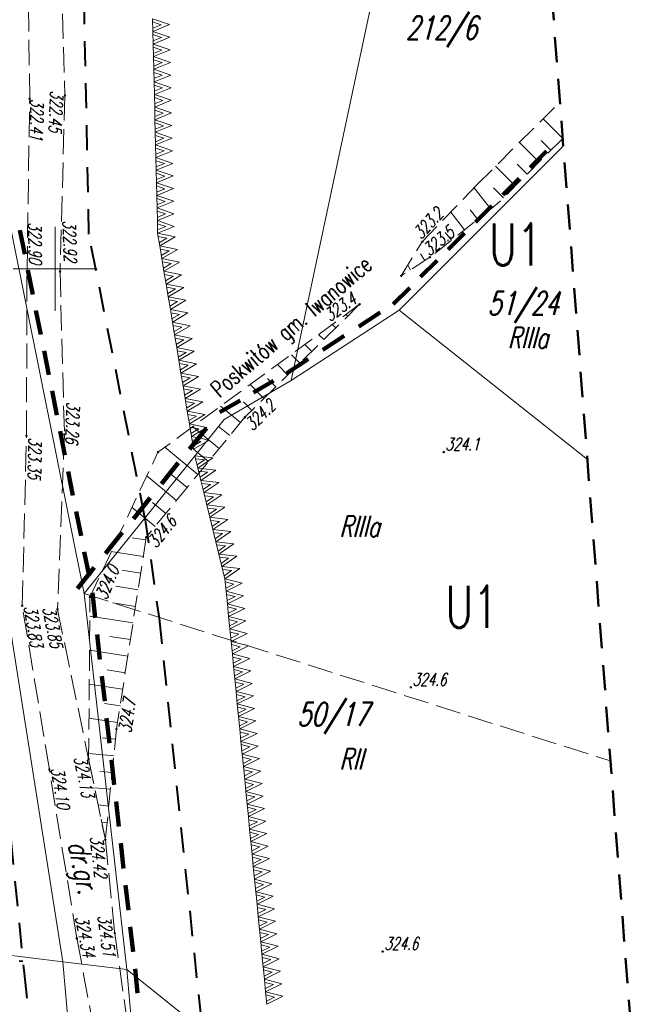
# Model space of a CAD drawing. Header units: metres. Extents: x 7429509 to 7429800, y 5564202 to 5564584.
# Tile 4 of 16: x 7429648 to 7429685, y 5564306 to 5564365. Entities that reach past the tile are written whole.
import ezdxf
from ezdxf.enums import TextEntityAlignment as Align

# ---------------------------------------------------------------- set-up
doc = ezdxf.new("R2010")
doc.units = ezdxf.units.M
doc.header["$MEASUREMENT"] = 0
for name, pattern in [('1', [0]), ('4', [2.5, 1.5, -1]), ('GDE', [0]), ('GUK', [2, 1.5, -0.5]), ('KOU', [2, 1.5, -0.5]), ('WSD', [1.75, 1.25, -0.5]), ('WSQ', [1.75, 1.25, -0.5])]:
    doc.linetypes.add(name, pattern=pattern)
doc.layers.get('0').update_dxf_attribs({"color": 250, "linetype": 'CONTINUOUS', "lineweight": 100})
for name, color, linetype, lineweight in [('EDZPD_L_0', 3, 'GDE', 13), ('EDZTD_T_0', 3, 'CONTINUOUS', 18), ('EKLPK_L_0', 3, 'GUK', 18), ('EKLTK_T_0', 3, 'CONTINUOUS', 25), ('ESPPP_L_4', 7, 'CONTINUOUS', 35), ('EUZOU_T_2', 7, 'CONTINUOUS', 18), ('KRZYZE_L_0', 7, '1', 9), ('MPZP_L_0', 4, '4', 40), ('MPZP_L_1', 214, 'CONTINUOUS', 9), ('MPZP_T_0', 4, 'CONTINUOUS', 20), ('RAMKA_T_0', 7, 'CONTINUOUS', 13), ('SDRPK_L_1', 7, 'KOU', 18), ('WUKOS_T_0', 7, 'CONTINUOUS', 18), ('WUKOS_T_1', 7, 'CONTINUOUS', 9), ('WUKPS_L_2', 7, '1', 9), ('ZAKRES_L_0', 7, '4', 50)]:
    doc.layers.add(name, color=color, linetype=linetype, lineweight=lineweight)
doc.styles.get("Standard").update_dxf_attribs({"font": 'Simplex.SHX', "width": 0.75})

# ---------------------------------------------------------------- blocks, each defined once
blk = doc.blocks.new('WSP')
at = {"linetype": 'Continuous'}
blk.add_circle((0, 0), 0.045, dxfattribs=at)

msp = doc.modelspace()

# ---------------------------------------------------------------- linework, layer by layer
at = {"layer": 'EDZPD_L_0', "linetype": '1', "lineweight": 18}
for p, q in [((7429664.06, 5564343.36), (7429673.38, 5564387.23)), ((7429670.49, 5564347.54), (7429680.261, 5564357.304)), ((7429643.61, 5564352.07), (7429650.46, 5564308.74)), ((7429647.41, 5564352.21), (7429651.72, 5564330.66)), ((7429664.06, 5564343.36), (7429670.49, 5564347.54)), ((7429670.49, 5564347.54), (7429681.691, 5564338.653)), ((7429660.06, 5564341.03), (7429664.06, 5564343.36)), ((7429651.72, 5564330.66), (7429660.06, 5564341.03)), ((7429651.72, 5564330.66), (7429654.26, 5564308.28)), ((7429650.46, 5564308.74), (7429566.01, 5564319.04)), ((7429654.26, 5564308.28), (7429650.46, 5564308.74)), ((7429650.46, 5564308.74), (7429653.165, 5564277.483)), ((7429654.26, 5564308.28), (7429657.201, 5564276.938)), ((7429654.26, 5564308.28), (7429677.415, 5564289.8))]:
    msp.add_line(p, q, dxfattribs=at)
at = {"layer": 'EKLPK_L_0', "linetype": 'GUK'}
msp.add_line((7429651.72, 5564330.66), (7429683.067, 5564320.701), dxfattribs=at)
at = {"layer": 'ESPPP_L_4', "lineweight": 100}
for p, q in [((7429678.279, 5564356.03), (7429679.257, 5564357.007)), ((7429676.651, 5564354.403), (7429677.628, 5564355.38)), ((7429675.022, 5564352.776), (7429675.999, 5564353.752)), ((7429647.9, 5564352.308), (7429648.188, 5564350.871)), ((7429673.394, 5564351.148), (7429674.371, 5564352.125)), ((7429671.765, 5564349.521), (7429672.742, 5564350.497)), ((7429648.379, 5564349.914), (7429648.667, 5564348.477)), ((7429670.137, 5564347.894), (7429671.114, 5564348.87)), ((7429648.858, 5564347.519), (7429649.145, 5564346.083)), ((7429668.074, 5564346.566), (7429669.36, 5564347.402)), ((7429665.931, 5564345.173), (7429667.217, 5564346.009)), ((7429649.337, 5564345.125), (7429649.624, 5564343.688)), ((7429663.787, 5564343.779), (7429665.073, 5564344.615)), ((7429661.808, 5564342.627), (7429663.008, 5564343.326)), ((7429649.816, 5564342.73), (7429650.103, 5564341.294)), ((7429659.808, 5564341.462), (7429661.008, 5564342.161)), ((7429650.295, 5564340.336), (7429650.582, 5564338.899)), ((7429658.002, 5564339.269), (7429659.003, 5564340.514)), ((7429656.334, 5564337.195), (7429657.335, 5564338.44)), ((7429650.774, 5564337.941), (7429651.061, 5564336.505)), ((7429654.666, 5564335.121), (7429655.667, 5564336.366)), ((7429651.253, 5564335.547), (7429651.54, 5564334.11)), ((7429652.998, 5564333.047), (7429653.999, 5564334.292)), ((7429651.731, 5564333.153), (7429652.019, 5564331.716)), ((7429651.33, 5564330.973), (7429652.331, 5564332.218)), ((7429652.217, 5564330.716), (7429652.386, 5564329.224)), ((7429652.499, 5564328.23), (7429652.668, 5564326.738)), ((7429652.781, 5564325.743), (7429652.951, 5564324.251)), ((7429653.063, 5564323.256), (7429653.233, 5564321.764)), ((7429653.346, 5564320.77), (7429653.515, 5564319.278)), ((7429653.628, 5564318.283), (7429653.797, 5564316.791)), ((7429653.91, 5564315.796), (7429654.079, 5564314.304)), ((7429654.192, 5564313.31), (7429654.362, 5564311.818)), ((7429654.475, 5564310.823), (7429654.644, 5564309.331)), ((7429654.758, 5564308.327), (7429654.894, 5564306.88))]:
    msp.add_line(p, q, dxfattribs=at)
at = {"layer": 'KRZYZE_L_0', "linetype": '1'}
for p, q in [((7429650, 5564347.5), (7429650, 5564352.5)), ((7429647.5, 5564350), (7429652.5, 5564350))]:
    msp.add_line(p, q, dxfattribs=at)
at = {"layer": 'MPZP_L_0', "linetype": '4'}
for p, q in [((7429652.015, 5564352.062), (7429650.871, 5564406.342)), ((7429655.345, 5564335.167), (7429652.015, 5564352.062)), ((7429655.345, 5564335.167), (7429656.187, 5564329.173)), ((7429656.187, 5564329.173), (7429661.344, 5564279.94)), ((7429646.121, 5564328.468), (7429648.145, 5564308.069)), ((7429565.974, 5564318.845), (7429648.075, 5564308.782)), ((7429648.145, 5564308.069), (7429651.383, 5564277.724))]:
    msp.add_line(p, q, dxfattribs=at)
at = {"layer": 'MPZP_L_1', "linetype": '4'}
for p, q in [((7429655.82, 5564364.135), (7429655.802, 5564364.886)), ((7429656.811, 5564364.539), (7429655.802, 5564364.886)), ((7429656.311, 5564364.527), (7429655.807, 5564364.696)), ((7429655.815, 5564364.325), (7429656.311, 5564364.527)), ((7429655.82, 5564364.135), (7429656.811, 5564364.539)), ((7429655.837, 5564363.384), (7429655.82, 5564364.135)), ((7429656.828, 5564363.788), (7429655.82, 5564364.135)), ((7429656.328, 5564363.777), (7429655.824, 5564363.945)), ((7429655.833, 5564363.575), (7429656.328, 5564363.777)), ((7429655.837, 5564363.384), (7429656.828, 5564363.788)), ((7429655.855, 5564362.634), (7429655.837, 5564363.384)), ((7429656.846, 5564363.038), (7429655.837, 5564363.384)), ((7429656.346, 5564363.026), (7429655.842, 5564363.194)), ((7429655.851, 5564362.824), (7429656.346, 5564363.026)), ((7429655.855, 5564362.634), (7429656.846, 5564363.038)), ((7429655.873, 5564361.883), (7429655.855, 5564362.634)), ((7429656.864, 5564362.287), (7429655.855, 5564362.634)), ((7429656.364, 5564362.275), (7429655.86, 5564362.443)), ((7429655.868, 5564362.073), (7429656.364, 5564362.275)), ((7429655.873, 5564361.883), (7429656.864, 5564362.287)), ((7429655.89, 5564361.132), (7429655.873, 5564361.883)), ((7429656.881, 5564361.536), (7429655.873, 5564361.883)), ((7429656.381, 5564361.524), (7429655.877, 5564361.693)), ((7429655.886, 5564361.322), (7429656.381, 5564361.524)), ((7429655.89, 5564361.132), (7429656.881, 5564361.536)), ((7429655.908, 5564360.381), (7429655.89, 5564361.132)), ((7429656.899, 5564360.785), (7429655.89, 5564361.132)), ((7429656.399, 5564360.773), (7429655.895, 5564360.942)), ((7429655.904, 5564360.571), (7429656.399, 5564360.773)), ((7429655.908, 5564360.381), (7429656.899, 5564360.785)), ((7429655.926, 5564359.63), (7429655.908, 5564360.381)), ((7429656.917, 5564360.034), (7429655.908, 5564360.381)), ((7429656.417, 5564360.023), (7429655.913, 5564360.191)), ((7429655.921, 5564359.821), (7429656.417, 5564360.023)), ((7429655.926, 5564359.63), (7429656.917, 5564360.034)), ((7429655.943, 5564358.88), (7429655.926, 5564359.63)), ((7429656.934, 5564359.284), (7429655.926, 5564359.63)), ((7429656.434, 5564359.272), (7429655.93, 5564359.44)), ((7429655.939, 5564359.07), (7429656.434, 5564359.272)), ((7429655.943, 5564358.88), (7429656.934, 5564359.284)), ((7429655.961, 5564358.129), (7429655.943, 5564358.88)), ((7429656.952, 5564358.533), (7429655.943, 5564358.88)), ((7429656.452, 5564358.521), (7429655.948, 5564358.689)), ((7429655.957, 5564358.319), (7429656.452, 5564358.521)), ((7429655.961, 5564358.129), (7429656.952, 5564358.533)), ((7429655.979, 5564357.378), (7429655.961, 5564358.129)), ((7429656.969, 5564357.782), (7429655.961, 5564358.129)), ((7429656.47, 5564357.77), (7429655.966, 5564357.939)), ((7429655.974, 5564357.568), (7429656.47, 5564357.77)), ((7429655.979, 5564357.378), (7429656.969, 5564357.782)), ((7429655.996, 5564356.627), (7429655.979, 5564357.378)), ((7429656.987, 5564357.031), (7429655.979, 5564357.378)), ((7429656.487, 5564357.019), (7429655.983, 5564357.188)), ((7429655.992, 5564356.817), (7429656.487, 5564357.019)), ((7429655.996, 5564356.627), (7429656.987, 5564357.031)), ((7429656.014, 5564355.876), (7429655.996, 5564356.627)), ((7429657.005, 5564356.28), (7429655.996, 5564356.627)), ((7429656.505, 5564356.269), (7429656.001, 5564356.437)), ((7429656.01, 5564356.067), (7429656.505, 5564356.269)), ((7429656.014, 5564355.876), (7429657.005, 5564356.28)), ((7429656.032, 5564355.126), (7429656.014, 5564355.876)), ((7429657.022, 5564355.529), (7429656.014, 5564355.876)), ((7429656.523, 5564355.518), (7429656.018, 5564355.686)), ((7429656.027, 5564355.316), (7429656.523, 5564355.518)), ((7429656.032, 5564355.126), (7429657.022, 5564355.529)), ((7429656.049, 5564354.375), (7429656.032, 5564355.126)), ((7429657.04, 5564354.779), (7429656.032, 5564355.126)), ((7429656.54, 5564354.767), (7429656.036, 5564354.935)), ((7429656.045, 5564354.565), (7429656.54, 5564354.767)), ((7429656.049, 5564354.375), (7429657.04, 5564354.779)), ((7429656.067, 5564353.624), (7429656.049, 5564354.375)), ((7429657.058, 5564354.028), (7429656.049, 5564354.375)), ((7429656.558, 5564354.016), (7429656.054, 5564354.185)), ((7429656.063, 5564353.814), (7429656.558, 5564354.016)), ((7429656.067, 5564353.624), (7429657.058, 5564354.028)), ((7429656.085, 5564352.873), (7429656.067, 5564353.624)), ((7429657.075, 5564353.277), (7429656.067, 5564353.624)), ((7429656.576, 5564353.265), (7429656.071, 5564353.434)), ((7429656.08, 5564353.063), (7429656.576, 5564353.265)), ((7429656.085, 5564352.873), (7429657.075, 5564353.277)), ((7429656.102, 5564352.122), (7429656.085, 5564352.873)), ((7429657.093, 5564352.526), (7429656.085, 5564352.873)), ((7429656.593, 5564352.515), (7429656.089, 5564352.683)), ((7429656.098, 5564352.313), (7429656.593, 5564352.515)), ((7429656.102, 5564352.122), (7429657.093, 5564352.526)), ((7429656.228, 5564351.365), (7429656.102, 5564352.122)), ((7429657.151, 5564351.913), (7429656.102, 5564352.122)), ((7429656.658, 5564351.831), (7429656.134, 5564351.931)), ((7429656.196, 5564351.557), (7429656.658, 5564351.831)), ((7429656.228, 5564351.365), (7429657.151, 5564351.913)), ((7429656.354, 5564350.609), (7429656.228, 5564351.365)), ((7429657.277, 5564351.156), (7429656.228, 5564351.365)), ((7429656.784, 5564351.074), (7429656.26, 5564351.174)), ((7429656.322, 5564350.8), (7429656.784, 5564351.074)), ((7429656.354, 5564350.609), (7429657.277, 5564351.156)), ((7429656.48, 5564349.852), (7429656.354, 5564350.609)), ((7429657.403, 5564350.4), (7429656.354, 5564350.609)), ((7429656.91, 5564350.317), (7429656.386, 5564350.417)), ((7429656.449, 5564350.044), (7429656.91, 5564350.317)), ((7429656.48, 5564349.852), (7429657.403, 5564350.4)), ((7429656.607, 5564349.095), (7429656.48, 5564349.852)), ((7429657.529, 5564349.643), (7429656.48, 5564349.852)), ((7429657.036, 5564349.561), (7429656.512, 5564349.66)), ((7429656.575, 5564349.287), (7429657.036, 5564349.561)), ((7429656.607, 5564349.095), (7429657.529, 5564349.643)), ((7429656.733, 5564348.338), (7429656.607, 5564349.095)), ((7429657.655, 5564348.886), (7429656.607, 5564349.095)), ((7429657.162, 5564348.804), (7429656.638, 5564348.903)), ((7429656.701, 5564348.53), (7429657.162, 5564348.804)), ((7429656.733, 5564348.338), (7429657.655, 5564348.886)), ((7429656.859, 5564347.581), (7429656.733, 5564348.338)), ((7429657.781, 5564348.129), (7429656.733, 5564348.338)), ((7429657.288, 5564348.047), (7429656.765, 5564348.146)), ((7429656.827, 5564347.773), (7429657.288, 5564348.047)), ((7429656.859, 5564347.581), (7429657.781, 5564348.129)), ((7429656.985, 5564346.824), (7429656.859, 5564347.581)), ((7429657.907, 5564347.372), (7429656.859, 5564347.581)), ((7429657.414, 5564347.29), (7429656.891, 5564347.389)), ((7429656.985, 5564346.824), (7429657.907, 5564347.372)), ((7429656.953, 5564347.016), (7429657.414, 5564347.29)), ((7429657.111, 5564346.067), (7429656.985, 5564346.824)), ((7429658.033, 5564346.615), (7429656.985, 5564346.824)), ((7429657.54, 5564346.533), (7429657.017, 5564346.633)), ((7429657.079, 5564346.259), (7429657.54, 5564346.533)), ((7429657.111, 5564346.067), (7429658.033, 5564346.615)), ((7429657.237, 5564345.311), (7429657.111, 5564346.067)), ((7429658.159, 5564345.858), (7429657.111, 5564346.067)), ((7429657.666, 5564345.776), (7429657.143, 5564345.876)), ((7429657.205, 5564345.502), (7429657.666, 5564345.776)), ((7429657.237, 5564345.311), (7429658.159, 5564345.858)), ((7429657.363, 5564344.554), (7429657.237, 5564345.311)), ((7429658.285, 5564345.102), (7429657.237, 5564345.311)), ((7429657.792, 5564345.019), (7429657.269, 5564345.119)), ((7429657.331, 5564344.745), (7429657.792, 5564345.019)), ((7429657.363, 5564344.554), (7429658.285, 5564345.102)), ((7429657.489, 5564343.797), (7429657.363, 5564344.554)), ((7429658.411, 5564344.345), (7429657.363, 5564344.554)), ((7429657.918, 5564344.263), (7429657.395, 5564344.362)), ((7429657.457, 5564343.989), (7429657.918, 5564344.263)), ((7429657.489, 5564343.797), (7429658.411, 5564344.345)), ((7429657.615, 5564343.04), (7429657.489, 5564343.797)), ((7429658.538, 5564343.588), (7429657.489, 5564343.797)), ((7429658.044, 5564343.506), (7429657.521, 5564343.605)), ((7429657.583, 5564343.232), (7429658.044, 5564343.506)), ((7429657.615, 5564343.04), (7429658.538, 5564343.588)), ((7429657.741, 5564342.283), (7429657.615, 5564343.04)), ((7429658.664, 5564342.831), (7429657.615, 5564343.04)), ((7429658.17, 5564342.749), (7429657.647, 5564342.848)), ((7429657.709, 5564342.475), (7429658.17, 5564342.749)), ((7429657.741, 5564342.283), (7429658.664, 5564342.831)), ((7429657.867, 5564341.526), (7429657.741, 5564342.283)), ((7429658.79, 5564342.074), (7429657.741, 5564342.283)), ((7429658.296, 5564341.992), (7429657.773, 5564342.091)), ((7429657.867, 5564341.526), (7429658.79, 5564342.074)), ((7429657.835, 5564341.718), (7429658.296, 5564341.992)), ((7429657.993, 5564340.769), (7429657.867, 5564341.526)), ((7429658.916, 5564341.317), (7429657.867, 5564341.526)), ((7429658.423, 5564341.235), (7429657.899, 5564341.335)), ((7429657.961, 5564340.961), (7429658.423, 5564341.235)), ((7429657.993, 5564340.769), (7429658.916, 5564341.317)), ((7429658.119, 5564340.013), (7429657.993, 5564340.769)), ((7429659.042, 5564340.56), (7429657.993, 5564340.769)), ((7429658.549, 5564340.478), (7429658.025, 5564340.578)), ((7429658.087, 5564340.204), (7429658.549, 5564340.478)), ((7429658.119, 5564340.013), (7429659.042, 5564340.56)), ((7429658.245, 5564339.256), (7429658.119, 5564340.013)), ((7429659.168, 5564339.804), (7429658.119, 5564340.013)), ((7429658.675, 5564339.721), (7429658.151, 5564339.821)), ((7429658.213, 5564339.447), (7429658.675, 5564339.721)), ((7429658.245, 5564339.256), (7429659.168, 5564339.804)), ((7429658.503, 5564338.139), (7429658.324, 5564338.872)), ((7429659.384, 5564338.747), (7429658.324, 5564338.872)), ((7429658.898, 5564338.629), (7429658.369, 5564338.686)), ((7429658.458, 5564338.324), (7429658.898, 5564338.629)), ((7429658.503, 5564338.139), (7429659.384, 5564338.747)), ((7429658.682, 5564337.406), (7429658.503, 5564338.139)), ((7429659.562, 5564338.014), (7429658.503, 5564338.139)), ((7429658.682, 5564337.406), (7429659.562, 5564338.014)), ((7429659.077, 5564337.896), (7429658.548, 5564337.953)), ((7429658.636, 5564337.592), (7429659.077, 5564337.896)), ((7429658.86, 5564336.673), (7429658.682, 5564337.406)), ((7429659.741, 5564337.282), (7429658.682, 5564337.406)), ((7429659.255, 5564337.163), (7429658.727, 5564337.221)), ((7429658.815, 5564336.859), (7429659.255, 5564337.163)), ((7429658.86, 5564336.673), (7429659.741, 5564337.282)), ((7429659.039, 5564335.941), (7429658.86, 5564336.673)), ((7429659.92, 5564336.549), (7429658.86, 5564336.673)), ((7429659.434, 5564336.431), (7429658.906, 5564336.488)), ((7429658.994, 5564336.126), (7429659.434, 5564336.431)), ((7429659.039, 5564335.941), (7429659.92, 5564336.549)), ((7429659.218, 5564335.208), (7429659.039, 5564335.941)), ((7429660.099, 5564335.816), (7429659.039, 5564335.941)), ((7429659.613, 5564335.698), (7429659.084, 5564335.755)), ((7429659.172, 5564335.394), (7429659.613, 5564335.698)), ((7429659.218, 5564335.208), (7429660.099, 5564335.816)), ((7429659.396, 5564334.475), (7429659.218, 5564335.208)), ((7429660.277, 5564335.084), (7429659.218, 5564335.208)), ((7429659.396, 5564334.475), (7429660.277, 5564335.084)), ((7429659.792, 5564334.965), (7429659.263, 5564335.022)), ((7429659.351, 5564334.661), (7429659.792, 5564334.965)), ((7429659.575, 5564333.743), (7429659.396, 5564334.475)), ((7429660.456, 5564334.351), (7429659.396, 5564334.475)), ((7429659.97, 5564334.232), (7429659.442, 5564334.29)), ((7429659.53, 5564333.928), (7429659.97, 5564334.232)), ((7429659.575, 5564333.743), (7429660.456, 5564334.351)), ((7429659.754, 5564333.01), (7429659.575, 5564333.743)), ((7429660.635, 5564333.618), (7429659.575, 5564333.743)), ((7429660.149, 5564333.5), (7429659.62, 5564333.557)), ((7429659.709, 5564333.196), (7429660.149, 5564333.5)), ((7429659.754, 5564333.01), (7429660.635, 5564333.618)), ((7429659.933, 5564332.277), (7429659.754, 5564333.01)), ((7429660.814, 5564332.886), (7429659.754, 5564333.01)), ((7429660.328, 5564332.767), (7429659.799, 5564332.824)), ((7429659.887, 5564332.463), (7429660.328, 5564332.767)), ((7429659.933, 5564332.277), (7429660.814, 5564332.886)), ((7429660.111, 5564331.545), (7429659.933, 5564332.277)), ((7429660.992, 5564332.153), (7429659.933, 5564332.277)), ((7429660.111, 5564331.545), (7429660.992, 5564332.153)), ((7429660.507, 5564332.034), (7429659.978, 5564332.092)), ((7429660.066, 5564331.73), (7429660.507, 5564332.034)), ((7429660.185, 5564330.8), (7429660.111, 5564331.545)), ((7429661.143, 5564331.275), (7429660.111, 5564331.545)), ((7429660.645, 5564331.226), (7429660.13, 5564331.356)), ((7429660.166, 5564330.988), (7429660.645, 5564331.226)), ((7429660.185, 5564330.8), (7429661.143, 5564331.275)), ((7429660.258, 5564330.054), (7429660.185, 5564330.8)), ((7429661.216, 5564330.53), (7429660.185, 5564330.8)), ((7429660.719, 5564330.481), (7429660.203, 5564330.611)), ((7429660.24, 5564330.243), (7429660.719, 5564330.481)), ((7429660.258, 5564330.054), (7429661.216, 5564330.53)), ((7429660.332, 5564329.309), (7429660.258, 5564330.054)), ((7429661.29, 5564329.785), (7429660.258, 5564330.054)), ((7429660.792, 5564329.736), (7429660.277, 5564329.866)), ((7429660.332, 5564329.309), (7429661.29, 5564329.785)), ((7429660.313, 5564329.498), (7429660.792, 5564329.736)), ((7429660.405, 5564328.564), (7429660.332, 5564329.309)), ((7429661.363, 5564329.04), (7429660.332, 5564329.309)), ((7429660.865, 5564328.991), (7429660.35, 5564329.12)), ((7429660.386, 5564328.753), (7429660.865, 5564328.991)), ((7429660.405, 5564328.564), (7429661.363, 5564329.04)), ((7429660.479, 5564327.819), (7429660.405, 5564328.564)), ((7429661.436, 5564328.295), (7429660.405, 5564328.564)), ((7429660.939, 5564328.246), (7429660.424, 5564328.375)), ((7429660.46, 5564328.008), (7429660.939, 5564328.246)), ((7429660.479, 5564327.819), (7429661.436, 5564328.295)), ((7429660.552, 5564327.074), (7429660.479, 5564327.819)), ((7429661.51, 5564327.549), (7429660.479, 5564327.819)), ((7429661.012, 5564327.5), (7429660.497, 5564327.63)), ((7429660.533, 5564327.263), (7429661.012, 5564327.5)), ((7429660.552, 5564327.074), (7429661.51, 5564327.549)), ((7429660.625, 5564326.329), (7429660.552, 5564327.074)), ((7429661.583, 5564326.804), (7429660.552, 5564327.074)), ((7429661.086, 5564326.755), (7429660.571, 5564326.885)), ((7429660.607, 5564326.517), (7429661.086, 5564326.755)), ((7429660.625, 5564326.329), (7429661.583, 5564326.804)), ((7429660.699, 5564325.584), (7429660.625, 5564326.329)), ((7429661.657, 5564326.059), (7429660.625, 5564326.329)), ((7429661.159, 5564326.01), (7429660.644, 5564326.14)), ((7429660.68, 5564325.772), (7429661.159, 5564326.01)), ((7429660.699, 5564325.584), (7429661.657, 5564326.059)), ((7429660.772, 5564324.838), (7429660.699, 5564325.584)), ((7429661.73, 5564325.314), (7429660.699, 5564325.584)), ((7429661.233, 5564325.265), (7429660.717, 5564325.395)), ((7429660.754, 5564325.027), (7429661.233, 5564325.265)), ((7429660.772, 5564324.838), (7429661.73, 5564325.314)), ((7429660.846, 5564324.093), (7429660.772, 5564324.838)), ((7429661.804, 5564324.569), (7429660.772, 5564324.838)), ((7429661.306, 5564324.52), (7429660.791, 5564324.65)), ((7429660.827, 5564324.282), (7429661.306, 5564324.52)), ((7429660.846, 5564324.093), (7429661.804, 5564324.569)), ((7429660.919, 5564323.348), (7429660.846, 5564324.093)), ((7429661.877, 5564323.824), (7429660.846, 5564324.093)), ((7429661.38, 5564323.775), (7429660.864, 5564323.905)), ((7429660.901, 5564323.537), (7429661.38, 5564323.775)), ((7429660.919, 5564323.348), (7429661.877, 5564323.824)), ((7429660.993, 5564322.603), (7429660.919, 5564323.348)), ((7429661.951, 5564323.079), (7429660.919, 5564323.348)), ((7429661.453, 5564323.03), (7429660.938, 5564323.159)), ((7429660.974, 5564322.792), (7429661.453, 5564323.03)), ((7429660.993, 5564322.603), (7429661.951, 5564323.079)), ((7429661.066, 5564321.858), (7429660.993, 5564322.603)), ((7429662.024, 5564322.333), (7429660.993, 5564322.603)), ((7429661.526, 5564322.284), (7429661.011, 5564322.414)), ((7429661.047, 5564322.047), (7429661.526, 5564322.284)), ((7429661.066, 5564321.858), (7429662.024, 5564322.333)), ((7429661.139, 5564321.113), (7429661.066, 5564321.858)), ((7429662.097, 5564321.588), (7429661.066, 5564321.858)), ((7429661.6, 5564321.539), (7429661.085, 5564321.669)), ((7429661.139, 5564321.113), (7429662.097, 5564321.588)), ((7429661.121, 5564321.301), (7429661.6, 5564321.539)), ((7429661.213, 5564320.368), (7429661.139, 5564321.113)), ((7429662.171, 5564320.843), (7429661.139, 5564321.113)), ((7429661.673, 5564320.794), (7429661.158, 5564320.924)), ((7429661.194, 5564320.556), (7429661.673, 5564320.794)), ((7429661.213, 5564320.368), (7429662.171, 5564320.843)), ((7429661.286, 5564319.622), (7429661.213, 5564320.368)), ((7429662.244, 5564320.098), (7429661.213, 5564320.368)), ((7429661.747, 5564320.049), (7429661.232, 5564320.179)), ((7429661.268, 5564319.811), (7429661.747, 5564320.049)), ((7429661.286, 5564319.622), (7429662.244, 5564320.098)), ((7429661.36, 5564318.877), (7429661.286, 5564319.622)), ((7429662.318, 5564319.353), (7429661.286, 5564319.622)), ((7429661.82, 5564319.304), (7429661.305, 5564319.434)), ((7429661.341, 5564319.066), (7429661.82, 5564319.304)), ((7429661.36, 5564318.877), (7429662.318, 5564319.353)), ((7429661.433, 5564318.132), (7429661.36, 5564318.877)), ((7429662.391, 5564318.608), (7429661.36, 5564318.877)), ((7429661.894, 5564318.559), (7429661.378, 5564318.689)), ((7429661.415, 5564318.321), (7429661.894, 5564318.559)), ((7429661.433, 5564318.132), (7429662.391, 5564318.608)), ((7429661.507, 5564317.387), (7429661.433, 5564318.132)), ((7429662.465, 5564317.863), (7429661.433, 5564318.132)), ((7429661.967, 5564317.814), (7429661.452, 5564317.943)), ((7429661.488, 5564317.576), (7429661.967, 5564317.814)), ((7429661.507, 5564317.387), (7429662.465, 5564317.863)), ((7429661.58, 5564316.642), (7429661.507, 5564317.387)), ((7429662.538, 5564317.118), (7429661.507, 5564317.387)), ((7429662.041, 5564317.068), (7429661.525, 5564317.198)), ((7429661.562, 5564316.831), (7429662.041, 5564317.068)), ((7429661.58, 5564316.642), (7429662.538, 5564317.118)), ((7429661.654, 5564315.897), (7429661.58, 5564316.642)), ((7429662.612, 5564316.372), (7429661.58, 5564316.642)), ((7429662.114, 5564316.323), (7429661.599, 5564316.453)), ((7429661.635, 5564316.086), (7429662.114, 5564316.323)), ((7429661.654, 5564315.897), (7429662.612, 5564316.372)), ((7429661.727, 5564315.152), (7429661.654, 5564315.897)), ((7429662.685, 5564315.627), (7429661.654, 5564315.897)), ((7429662.187, 5564315.578), (7429661.672, 5564315.708)), ((7429661.708, 5564315.34), (7429662.187, 5564315.578)), ((7429661.727, 5564315.152), (7429662.685, 5564315.627)), ((7429661.8, 5564314.406), (7429661.727, 5564315.152)), ((7429662.758, 5564314.882), (7429661.727, 5564315.152)), ((7429662.261, 5564314.833), (7429661.746, 5564314.963)), ((7429661.782, 5564314.595), (7429662.261, 5564314.833)), ((7429661.8, 5564314.406), (7429662.758, 5564314.882)), ((7429661.874, 5564313.661), (7429661.8, 5564314.406)), ((7429662.832, 5564314.137), (7429661.8, 5564314.406)), ((7429662.334, 5564314.088), (7429661.819, 5564314.218)), ((7429661.855, 5564313.85), (7429662.334, 5564314.088)), ((7429661.874, 5564313.661), (7429662.832, 5564314.137)), ((7429661.947, 5564312.916), (7429661.874, 5564313.661)), ((7429662.905, 5564313.392), (7429661.874, 5564313.661)), ((7429662.408, 5564313.343), (7429661.892, 5564313.473)), ((7429661.929, 5564313.105), (7429662.408, 5564313.343)), ((7429661.947, 5564312.916), (7429662.905, 5564313.392)), ((7429662.021, 5564312.171), (7429661.947, 5564312.916)), ((7429662.979, 5564312.647), (7429661.947, 5564312.916)), ((7429662.481, 5564312.598), (7429661.966, 5564312.727)), ((7429662.002, 5564312.36), (7429662.481, 5564312.598)), ((7429662.021, 5564312.171), (7429662.979, 5564312.647)), ((7429662.094, 5564311.426), (7429662.021, 5564312.171)), ((7429663.052, 5564311.902), (7429662.021, 5564312.171)), ((7429662.555, 5564311.852), (7429662.039, 5564311.982)), ((7429662.076, 5564311.615), (7429662.555, 5564311.852)), ((7429662.094, 5564311.426), (7429663.052, 5564311.902)), ((7429662.168, 5564310.681), (7429662.094, 5564311.426)), ((7429663.126, 5564311.156), (7429662.094, 5564311.426)), ((7429662.628, 5564311.107), (7429662.113, 5564311.237)), ((7429662.149, 5564310.87), (7429662.628, 5564311.107)), ((7429662.168, 5564310.681), (7429663.126, 5564311.156)), ((7429662.241, 5564309.936), (7429662.168, 5564310.681)), ((7429663.199, 5564310.411), (7429662.168, 5564310.681)), ((7429662.701, 5564310.362), (7429662.186, 5564310.492)), ((7429662.241, 5564309.936), (7429663.199, 5564310.411)), ((7429662.222, 5564310.124), (7429662.701, 5564310.362)), ((7429662.315, 5564309.19), (7429662.241, 5564309.936)), ((7429663.273, 5564309.666), (7429662.241, 5564309.936)), ((7429662.775, 5564309.617), (7429662.26, 5564309.747)), ((7429662.296, 5564309.379), (7429662.775, 5564309.617)), ((7429662.315, 5564309.19), (7429663.273, 5564309.666)), ((7429662.388, 5564308.445), (7429662.315, 5564309.19)), ((7429663.346, 5564308.921), (7429662.315, 5564309.19)), ((7429662.848, 5564308.872), (7429662.333, 5564309.002)), ((7429662.369, 5564308.634), (7429662.848, 5564308.872)), ((7429662.388, 5564308.445), (7429663.346, 5564308.921)), ((7429662.461, 5564307.7), (7429662.388, 5564308.445)), ((7429663.419, 5564308.176), (7429662.388, 5564308.445)), ((7429662.922, 5564308.127), (7429662.407, 5564308.257)), ((7429662.443, 5564307.889), (7429662.922, 5564308.127)), ((7429662.461, 5564307.7), (7429663.419, 5564308.176)), ((7429662.535, 5564306.955), (7429662.461, 5564307.7)), ((7429663.493, 5564307.431), (7429662.461, 5564307.7)), ((7429662.995, 5564307.382), (7429662.48, 5564307.511)), ((7429662.516, 5564307.144), (7429662.995, 5564307.382)), ((7429662.535, 5564306.955), (7429663.493, 5564307.431)), ((7429662.608, 5564306.21), (7429662.535, 5564306.955)), ((7429663.566, 5564306.686), (7429662.535, 5564306.955)), ((7429663.069, 5564306.637), (7429662.553, 5564306.766)), ((7429662.59, 5564306.399), (7429663.069, 5564306.637)), ((7429662.608, 5564306.21), (7429663.566, 5564306.686))]:
    msp.add_line(p, q, dxfattribs=at)
at = {"layer": 'SDRPK_L_1', "linetype": 'KOU'}
for p, q in [((7429648.483, 5564360.134), (7429648.341, 5564371.192)), ((7429650.263, 5564371.189), (7429650.581, 5564360.324)), ((7429650.581, 5564360.324), (7429650.293, 5564349.835)), ((7429648.324, 5564349.844), (7429648.483, 5564360.134)), ((7429648.291, 5564340.057), (7429648.324, 5564349.844)), ((7429650.293, 5564349.835), (7429650.552, 5564340.141)), ((7429648.041, 5564329.943), (7429648.291, 5564340.057)), ((7429650.552, 5564340.141), (7429650.14, 5564329.715)), ((7429649.657, 5564320.189), (7429648.041, 5564329.943)), ((7429650.14, 5564329.715), (7429651.993, 5564320.814)), ((7429651.993, 5564320.814), (7429652.993, 5564316.003)), ((7429651.288, 5564310.134), (7429649.657, 5564320.189)), ((7429652.993, 5564316.003), (7429653.551, 5564310.453)), ((7429653.551, 5564310.453), (7429654.883, 5564300.966)), ((7429653.063, 5564300.729), (7429651.288, 5564310.134))]:
    msp.add_line(p, q, dxfattribs=at)
at = {"layer": 'WUKPS_L_2', "linetype": 'WSD'}
for p, q in [((7429675.14, 5564355.02), (7429680.06, 5564359.927)), ((7429671.859, 5564351.61), (7429675.14, 5564355.02)), ((7429652.073, 5564330.456), (7429656.119, 5564339.079)), ((7429651.993, 5564320.814), (7429652.073, 5564330.456))]:
    msp.add_line(p, q, dxfattribs=at)
at = {"layer": 'WUKPS_L_2', "linetype": '1'}
for p, q in [((7429680.226, 5564357.768), (7429679.06, 5564358.93)), ((7429678.814, 5564356.351), (7429677.644, 5564357.517)), ((7429679.52, 5564357.059), (7429678.936, 5564357.642)), ((7429678.108, 5564355.643), (7429677.522, 5564356.227)), ((7429677.402, 5564354.935), (7429676.228, 5564356.105)), ((7429675.952, 5564353.561), (7429674.953, 5564354.825)), ((7429676.696, 5564354.227), (7429676.108, 5564354.813)), ((7429674.383, 5564352.321), (7429673.553, 5564353.371)), ((7429675.167, 5564352.941), (7429674.71, 5564353.52)), ((7429673.598, 5564351.701), (7429673.226, 5564352.172)), ((7429672.009, 5564350.489), (7429671.752, 5564350.886)), ((7429671.168, 5564349.947), (7429670.996, 5564350.214)), ((7429667.42, 5564347.186), (7429667.317, 5564347.29)), ((7429666.707, 5564346.484), (7429666.502, 5564346.693)), ((7429665.995, 5564345.783), (7429665.687, 5564346.095)), ((7429665.283, 5564345.081), (7429664.872, 5564345.497)), ((7429664.57, 5564344.379), (7429664.074, 5564344.882)), ((7429663.858, 5564343.677), (7429663.242, 5564344.302)), ((7429663.146, 5564342.975), (7429662.65, 5564343.479)), ((7429662.433, 5564342.273), (7429661.612, 5564343.107)), ((7429661.721, 5564341.572), (7429661.225, 5564342.075)), ((7429661.04, 5564340.841), (7429659.854, 5564341.818)), ((7429659.769, 5564339.297), (7429658.189, 5564340.597)), ((7429660.405, 5564340.069), (7429659.713, 5564340.638)), ((7429658.498, 5564337.753), (7429656.525, 5564339.377)), ((7429659.134, 5564338.525), (7429658.245, 5564339.256)), ((7429657.227, 5564336.208), (7429655.456, 5564337.666)), ((7429657.862, 5564336.98), (7429656.878, 5564337.79)), ((7429655.956, 5564334.664), (7429654.579, 5564335.797)), ((7429656.591, 5564335.436), (7429655.805, 5564336.084)), ((7429655.399, 5564333.857), (7429654.593, 5564333.982)), ((7429655.245, 5564332.869), (7429653.344, 5564333.164)), ((7429655.092, 5564331.881), (7429653.996, 5564332.051)), ((7429654.938, 5564330.892), (7429653.622, 5564331.097)), ((7429654.785, 5564329.904), (7429653.428, 5564330.115)), ((7429654.631, 5564328.916), (7429652.064, 5564329.315)), ((7429654.477, 5564327.928), (7429653.266, 5564328.116)), ((7429654.324, 5564326.94), (7429652.047, 5564327.294)), ((7429654.17, 5564325.952), (7429653.104, 5564326.118)), ((7429654.017, 5564324.964), (7429652.03, 5564325.272)), ((7429653.863, 5564323.976), (7429652.942, 5564324.119)), ((7429653.709, 5564322.987), (7429652.013, 5564323.251)), ((7429653.589, 5564321.995), (7429652.797, 5564322.074)), ((7429653.49, 5564321), (7429651.996, 5564321.149)), ((7429653.391, 5564320.005), (7429652.659, 5564320.078)), ((7429653.292, 5564319.01), (7429652.348, 5564319.104)), ((7429653.193, 5564318.015), (7429652.562, 5564318.078)), ((7429653.094, 5564317.02), (7429652.775, 5564317.051)), ((7429652.995, 5564316.025), (7429652.988, 5564316.025))]:
    msp.add_line(p, q, dxfattribs=at)
at = {"layer": 'WUKPS_L_2', "linetype": 'WSQ'}
for p, q in [((7429680.226, 5564357.768), (7429676.33, 5564353.86)), ((7429676.33, 5564353.86), (7429672.315, 5564350.687)), ((7429670.606, 5564349.584), (7429671.859, 5564351.61)), ((7429672.315, 5564350.687), (7429670.606, 5564349.584)), ((7429668.132, 5564347.888), (7429656.119, 5564339.079)), ((7429668.132, 5564347.888), (7429661.302, 5564341.159)), ((7429661.302, 5564341.159), (7429655.424, 5564334.018)), ((7429655.424, 5564334.018), (7429653.65, 5564322.605)), ((7429653.65, 5564322.605), (7429652.993, 5564316.003)), ((7429652.993, 5564316.003), (7429651.993, 5564320.814))]:
    msp.add_line(p, q, dxfattribs=at)
at = {"layer": 'WUKPS_L_2', "linetype": '1'}
msp.add_point((7429668.132, 5564347.888), dxfattribs=at)
at = {"layer": 'ZAKRES_L_0', "linetype": '4'}
msp.add_line((7429684.845, 5564297.494), (7429675.158, 5564423.897), dxfattribs=at)

# ---------------------------------------------------------------- block references
at = {"layer": 'WUKOS_T_0'}
for p in [(7429650.58, 5564360.32), (7429648.48, 5564360.13), (7429671.86, 5564351.61), (7429672.32, 5564350.69), (7429648.32, 5564349.84), (7429650.29, 5564349.84), (7429670.61, 5564349.58), (7429668.13, 5564347.89), (7429661.3, 5564341.16), (7429648.29, 5564340.06), (7429650.55, 5564340.14), (7429673.14, 5564339.09), (7429656.12, 5564339.08), (7429655.42, 5564334.02), (7429652.07, 5564330.46), (7429648.04, 5564329.94), (7429650.14, 5564329.72), (7429671.18, 5564325.08), (7429653.65, 5564322.6), (7429651.99, 5564320.81), (7429649.66, 5564320.19), (7429652.99, 5564316), (7429653.55, 5564310.45), (7429651.29, 5564310.13), (7429669.5, 5564309.35)]:
    msp.add_blockref('WSP', p, dxfattribs=at)

# ---------------------------------------------------------------- texts
at = {"layer": 'EDZTD_T_0', "oblique": 15, "width": 0.7}
for s, p in [('212/6', (7429670.881, 5564365.044)), ('51/24', (7429675.743, 5564348.645)), ('50/17', (7429664.413, 5564324.172))]:
    msp.add_text(s, height=1.3889, dxfattribs=at).set_placement(p, align=Align.TOP_LEFT)
at = {"layer": 'EKLTK_T_0', "oblique": 15, "width": 0.7}
for s, p in [('RIIIa', (7429676.943, 5564345.27)), ('RIIIa', (7429666.915, 5564334.05)), ('RII', (7429666.925, 5564320.181))]:
    msp.add_text(s, height=1.25, dxfattribs=at).set_placement(p)
at = {"layer": 'EUZOU_T_2', "lineweight": 13, "oblique": 15, "width": 0.7}
msp.add_text('dr.gr.', height=1.25, rotation=282.02228, dxfattribs=at).set_placement((7429652.013, 5564312.823), align=Align.MIDDLE_RIGHT)
at = {"layer": 'MPZP_T_0', "width": 0.7}
for p in [(7429675.842, 5564352.705), (7429673.236, 5564331.13)]:
    msp.add_text('U1', height=2.5, dxfattribs=at).set_placement(p, align=Align.TOP_LEFT)
at = {"layer": 'RAMKA_T_0', "width": 0.7}
msp.add_text('Poskwitów gm. Iwanowice', height=1, rotation=40.45351, dxfattribs=at).set_placement((7429659.15, 5564343.041), align=Align.TOP_LEFT)
at = {"layer": 'WUKOS_T_1', "oblique": 15, "width": 0.7}
for s, rotation, p in [('322.45', 267.73658, (7429649.721, 5564360.627)), ('322.41', 269.94165, (7429648.528, 5564360.129)), ('323.2', 46.92839, (7429671.79, 5564351.705)), ('322.90', 271.07833, (7429648.403, 5564352.775)), ('322.92', 271.80689, (7429650.454, 5564352.878)), ('323.5', 39.20869, (7429672.274, 5564350.725)), ('323.4', 35.67601, (7429666.361, 5564346.825)), ('323.26', 267.99073, (7429650.703, 5564342.095)), ('324.2', 44.66396, (7429661.747, 5564340.307)), ('323.35', 268.85899, (7429648.433, 5564339.972)), ('324.6', 50.91301, (7429656.007, 5564333.322)), ('324.0', 66.93716, (7429653.05, 5564330.237)), ('323.83', 279.52226, (7429648.13, 5564329.883)), ('323.85', 281.56009, (7429649.238, 5564329.801)), ('324.7', 81.50499, (7429654.515, 5564322.327)), ('324.13', 281.81912, (7429651.106, 5564320.902)), ('324.10', 279.19616, (7429649.742, 5564320.252)), ('324.42', 276.37947, (7429652.075, 5564316.182)), ('324.34', 280.85554, (7429651.187, 5564311.394)), ('324.51', 277.86866, (7429652.524, 5564311.467))]:
    msp.add_text(s, height=0.75, rotation=rotation, dxfattribs=at).set_placement(p)
for s, p in [('324.1', (7429673.24, 5564339.19)), ('324.6', (7429671.28, 5564325.18)), ('324.6', (7429669.6, 5564309.45))]:
    msp.add_text(s, height=0.75, dxfattribs=at).set_placement(p)

doc.saveas('drawing.dxf')
